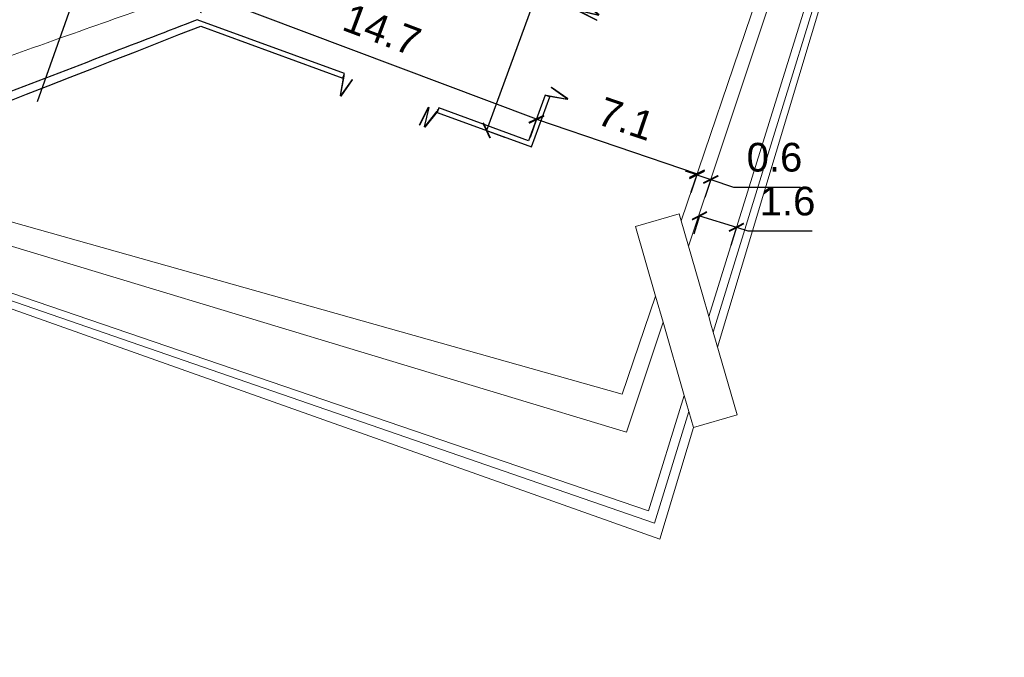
# Model space of a CAD drawing. Header units: inches. Extents: x 424 to 2043, y -237 to 445.
# Tile 156 of 256: x 612 to 653, y -9 to 17. Entities that reach past the tile are written whole.
import ezdxf

# ---------------------------------------------------------------- set-up
doc = ezdxf.new("R2010")
doc.units = ezdxf.units.IN
doc.header["$MEASUREMENT"] = 0
doc.linetypes.add('ACAD_ISO03W100', pattern=[30, 12, -18])
for name, color, linetype, lineweight in [('A-DOOR', 31, 'Continuous', 9), ('A-DOOR-FRAM', 31, 'Continuous', 9), ('A-GENM', 13, 'Continuous', 9), ('A-WALL', 113, 'Continuous', 9), ('G-ANNO-SYMB', 111, 'Continuous', 9)]:
    doc.layers.add(name, color=color, linetype=linetype, lineweight=lineweight)
doc.styles.get("Standard").update_dxf_attribs({"font": 'arial.ttf'})
doc.dimstyles.new('ISO-25', dxfattribs={"dimtxt": 1.2, "dimasz": 0.5, "dimexe": 0.8, "dimexo": 50, "dimtad": 1, "dimtoh": 1, "dimdec": 1, "dimdsep": 46, "dimtxsty": 'Standard', "dimblk": 'ARCHTICK', "dimcen": 2.5, "dimadec": 0, "dimazin": 0, "dimtfac": 1, "dimtdec": 1, "dimtmove": 0, "dimatfit": 3, "dimldrblk": 'ARCHTICK', "dimfxl": 1, "dimfxlon": 1, "dimarcsym": 0})

# ---------------------------------------------------------------- blocks, each defined once
blk = doc.blocks.new('Generic Models 1 - Generic Models 1-135348-همکف')
at = {"layer": 'A-GENM'}
for p, q in [((-85.546, 23.286), (-100.58, -26.931)), ((-85.868, 22.238), (-100.76, -26.308)), ((-86.509, 20.937), (-100.95, -25.65)), ((-102.106, -21.653), (-90.496, 12.574)), ((-90.161, 12.239), (-101.8, -22.713)), ((-102.984, -34.963), (-159.134, -15.085)), ((-103.208, -34.289), (-158.981, -15.085)), ((-103.469, -33.776), (-158.319, -15.085)), ((-104.389, -30.489), (-155.484, -15.085)), ((-153.771, -15.085), (-104.565, -28.9)), ((-104.015, -21.891), (-102.19, -21.363)), ((-102.19, -21.363), (-102.106, -21.653)), ((-103.174, -24.8), (-104.015, -21.891)), ((-104.565, -28.9), (-103.174, -24.8)), ((-102.858, -25.891), (-103.174, -24.8)), ((-101.214, -24.737), (-100.95, -25.65)), ((-102.858, -25.891), (-104.389, -30.489)), ((-101.973, -28.95), (-102.858, -25.891)), ((-100.858, -25.968), (-100.76, -26.308)), ((-101.973, -28.95), (-103.469, -33.776)), ((-101.778, -29.626), (-101.973, -28.95)), ((-101.778, -29.626), (-103.208, -34.289)), ((-101.585, -30.291), (-101.778, -29.626)), ((-101.585, -30.291), (-102.984, -34.963))]:
    blk.add_line(p, q, dxfattribs=at)
blk = doc.blocks.new('Generic Models 6 - Generic Models 6-166558-همکف')
at = {"layer": 'A-GENM'}
for p, q in [((-104.015, -21.891), (-102.19, -21.363)), ((-102.106, -21.653), (-101.214, -24.737)), ((-100.95, -25.65), (-100.858, -25.968)), ((-100.76, -26.308), (-99.76, -29.763)), ((-101.585, -30.291), (-99.76, -29.763))]:
    blk.add_line(p, q, dxfattribs=at)
blk = doc.blocks.new('5_Panel_Bi-Fold_Door_Metric_7271 - 2500 x 4300-134297-همکف')
at = {"layer": 'A-DOOR'}
for p, q in [((-2.097, 0.067), (-1.84, 0.857)), ((-1.816, 0.849), (-2.072, 0.06)), ((-1.84, 0.857), (-1.816, 0.849)), ((-1.792, 0.852), (-1.816, 0.849)), ((-1.816, 0.849), (-1.72, 0.025)), ((-1.696, 0.027), (-1.792, 0.852)), ((-1.696, 0.027), (-1.6, 0.852)), ((-1.575, 0.849), (-1.672, 0.025)), ((-1.6, 0.852), (-1.575, 0.849)), ((1.696, 0.031), (1.911, 0.833)), ((1.935, 0.826), (1.72, 0.025)), ((1.911, 0.833), (1.935, 0.826)), ((1.959, 0.83), (1.935, 0.826)), ((1.935, 0.826), (2.072, 0.008)), ((2.097, 0.012), (1.959, 0.83)), ((-2.072, 0.06), (-2.097, 0.067)), ((-1.72, 0.025), (-1.696, 0.027)), ((-1.672, 0.025), (-1.696, 0.027)), ((1.72, 0.025), (1.696, 0.031)), ((2.072, 0.008), (2.097, 0.012))]:
    blk.add_line(p, q, dxfattribs=at)
at = {"layer": 'A-DOOR', "lineweight": 18}
for p, q in [((-2.1, 0.11), (-2.2, 0.11)), ((-2.2, 0.11), (-2.2, 0.1)), ((-2.2, 0.1), (-2.1, 0.1)), ((-2.1, 0.1), (-2.1, 0.11)), ((2.2, 0.11), (2.1, 0.11)), ((2.1, 0.11), (2.1, 0.1)), ((2.1, 0.1), (2.2, 0.1)), ((2.2, 0.1), (2.2, 0.11))]:
    blk.add_line(p, q, dxfattribs=at)
at = {"layer": 'A-DOOR-FRAM'}
for p, q in [((-2.075, 0.015), (-2.1, 0.015)), ((-2.1, 0.015), (-2.1, -0.01)), ((-2.075, -0.01), (-2.075, 0.015)), ((2.1, 0.015), (2.075, 0.015)), ((2.075, 0.015), (2.075, -0.01)), ((2.1, -0.01), (2.1, 0.015)), ((-2.1, -0.01), (-2.075, -0.01)), ((2.075, -0.01), (2.1, -0.01))]:
    blk.add_line(p, q, dxfattribs=at)
blk = doc.blocks.new('_ArchTick')
at = {"color": 0, "linetype": 'ByBlock', "const_width": 0.15}
blk.add_lwpolyline([(-0.5, -0.5), (0.5, 0.5)], dxfattribs=at)
blk = doc.blocks.new('*D996')
at = {"color": 0, "lineweight": -2, "transparency": 16777216}
for p, q in [((635.77, 25.384), (631.18, 12.805)), ((635.77, 25.384), (636.522, 25.11)), ((631.18, 12.805), (631.932, 12.531))]:
    blk.add_line(p, q, dxfattribs=at)
at = {"layer": 'Defpoints', "color": 0, "transparency": 16777216}
for p in [(635.766, 25.386), (631.176, 12.807), (631.18, 12.805)]:
    blk.add_point(p, dxfattribs=at)
at = {"color": 0, "lineweight": -2, "transparency": 16777216, "xscale": 0.5, "yscale": 0.5, "zscale": 0.5}
for p, rotation in [((635.77, 25.384), 69.95454702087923), ((631.18, 12.805), 249.9545470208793)]:
    blk.add_blockref('_ArchTick', p, dxfattribs=dict(at, rotation=rotation))
at = {"color": 0, "transparency": 16777216, "insert": (632.312, 19.519), "char_height": 1.2, "attachment_point": 5, "rotation": 69.9545}
blk.add_mtext('13.4', dxfattribs=at)
blk = doc.blocks.new('*D997')
at = {"color": 0, "lineweight": -2, "transparency": 16777216}
for p, q in [((619.487, 18.464), (619.205, 17.716)), ((633.265, 13.274), (619.487, 18.464)), ((633.265, 13.274), (632.983, 12.526))]:
    blk.add_line(p, q, dxfattribs=at)
at = {"layer": 'Defpoints', "color": 0, "transparency": 16777216}
for p in [(619.487, 18.464), (619.508, 18.519), (633.286, 13.329)]:
    blk.add_point(p, dxfattribs=at)
at = {"color": 0, "lineweight": -2, "transparency": 16777216, "xscale": 0.5, "yscale": 0.5, "zscale": 0.5}
for p, rotation in [((619.487, 18.464), 159.3596277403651), ((633.265, 13.274), 339.3596277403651)]:
    blk.add_blockref('_ArchTick', p, dxfattribs=dict(at, rotation=rotation))
at = {"color": 0, "transparency": 16777216, "insert": (626.809, 17.018), "char_height": 1.2, "attachment_point": 5, "rotation": 339.3596}
blk.add_mtext('14.7', dxfattribs=at)
blk = doc.blocks.new('*D1006')
at = {"color": 0, "lineweight": -2, "transparency": 16777216}
for p, q in [((633.265, 13.274), (633.008, 12.517)), ((633.265, 13.274), (639.987, 10.989)), ((639.987, 10.989), (639.729, 10.231))]:
    blk.add_line(p, q, dxfattribs=at)
at = {"layer": 'Defpoints', "color": 0, "transparency": 16777216}
for p in [(633.265, 13.274), (639.987, 10.989), (639.987, 10.989)]:
    blk.add_point(p, dxfattribs=at)
at = {"color": 0, "lineweight": -2, "transparency": 16777216, "xscale": 0.5, "yscale": 0.5, "zscale": 0.5}
for p, rotation in [((633.265, 13.274), 161.2168582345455), ((639.987, 10.989), 341.2168582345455)]:
    blk.add_blockref('_ArchTick', p, dxfattribs=dict(at, rotation=rotation))
at = {"color": 0, "transparency": 16777216, "insert": (637.021, 13.294), "char_height": 1.2, "attachment_point": 5, "rotation": 341.2169}
blk.add_mtext('7.1', dxfattribs=at)
blk = doc.blocks.new('*D1007')
at = {"color": 0, "lineweight": -2, "transparency": 16777216}
for p, q in [((639.975, 10.953), (639.5, 11.111)), ((639.975, 10.953), (639.721, 10.194)), ((639.975, 10.953), (640.557, 10.758)), ((640.557, 10.758), (640.304, 9.999)), ((640.557, 10.758), (641.506, 10.441)), ((641.506, 10.441), (644.314, 10.441))]:
    blk.add_line(p, q, dxfattribs=at)
at = {"layer": 'Defpoints', "color": 0, "transparency": 16777216}
for p in [(639.987, 10.989), (640.557, 10.758), (640.569, 10.794)]:
    blk.add_point(p, dxfattribs=at)
at = {"color": 0, "lineweight": -2, "transparency": 16777216, "xscale": 0.5, "yscale": 0.5, "zscale": 0.5}
for p, rotation in [((639.975, 10.953), 341.5377874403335), ((640.557, 10.758), 161.5377874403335)]:
    blk.add_blockref('_ArchTick', p, dxfattribs=dict(at, rotation=rotation))
at = {"color": 0, "transparency": 16777216, "insert": (643.222, 11.679), "char_height": 1.2, "attachment_point": 5}
blk.add_mtext('0.6', dxfattribs=at)
blk = doc.blocks.new('*D1008')
at = {"color": 0, "lineweight": -2, "transparency": 16777216}
for p, q in [((640.085, 9.237), (639.847, 8.473)), ((640.085, 9.237), (641.631, 8.756)), ((641.631, 8.756), (641.394, 7.992)), ((641.631, 8.756), (642.109, 8.608)), ((642.109, 8.608), (644.805, 8.608))]:
    blk.add_line(p, q, dxfattribs=at)
at = {"layer": 'Defpoints', "color": 0, "transparency": 16777216}
for p in [(640.569, 10.794), (642.115, 10.313), (641.631, 8.756)]:
    blk.add_point(p, dxfattribs=at)
at = {"color": 0, "lineweight": -2, "transparency": 16777216, "xscale": 0.5, "yscale": 0.5, "zscale": 0.5}
for p, rotation in [((640.085, 9.237), 162.7318038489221), ((641.631, 8.756), 342.731803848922)]:
    blk.add_blockref('_ArchTick', p, dxfattribs=dict(at, rotation=rotation))
at = {"color": 0, "transparency": 16777216, "insert": (643.769, 9.846), "char_height": 1.2, "attachment_point": 5}
blk.add_mtext('1.6', dxfattribs=at)
blk = doc.blocks.new('jhfyg')
at = {"layer": 'G-ANNO-SYMB', "color": 1, "linetype": 'ACAD_ISO03W100', "lineweight": 25}
blk.add_line((1555.042, 935.282), (1522.793, 844.186), dxfattribs=at)

msp = doc.modelspace()

# ---------------------------------------------------------------- linework, layer by layer
at = {"layer": 'A-WALL', "lineweight": 25}
for p, q in [((625.235, 15.187), (619.078, 17.434)), ((619.224, 17.168), (625.167, 14.999)), ((625.167, 14.999), (625.235, 15.187)), ((633.633, 14.281), (632.938, 12.376)), ((633.058, 12.12), (633.821, 14.213)), ((633.821, 14.213), (633.633, 14.281)), ((629.181, 13.747), (629.112, 13.56)), ((632.938, 12.376), (629.181, 13.747)), ((629.112, 13.56), (633.058, 12.12))]:
    msp.add_line(p, q, dxfattribs=at)
at = {"layer": 'A-WALL', "lineweight": 25, "flags": 128}
msp.add_lwpolyline([(611.02, 13.965), (611.931, 14.321), (612.843, 14.677), (613.754, 15.033), (614.666, 15.389), (615.578, 15.744), (616.489, 16.1), (617.401, 16.456), (618.312, 16.812), (619.224, 17.168)], dxfattribs=at)
at = {"layer": 'A-WALL'}
msp.add_open_spline([(617.321, 18.075), (616.015, 17.612), (613.077, 16.572), (610.138, 15.531), (608.506, 14.953)], degree=3, knots=[0, 0, 0, 0, 0.444444, 1, 1, 1, 1], dxfattribs=at)
at = {"layer": 'A-WALL', "lineweight": 25}
msp.add_open_spline([(619.078, 17.434), (617.829, 16.953), (615.019, 15.871), (612.209, 14.79), (610.648, 14.189)], degree=3, knots=[0, 0, 0, 0, 0.444444, 1, 1, 1, 1], dxfattribs=at)
at = {"layer": 'A-WALL'}
for points in [[(619.07, 17.437), (619.072, 17.436), (619.075, 17.435), (619.078, 17.434)], [(619.078, 17.434), (619.075, 17.435), (619.072, 17.436), (619.07, 17.437)]]:
    msp.add_open_spline(points, degree=3, dxfattribs=at)

# ---------------------------------------------------------------- block references
at = {"linetype": 'ACAD_ISO03W100', "lineweight": 25}
msp.add_blockref('jhfyg', (-918.636, -853.407), dxfattribs=at)
at = {"layer": 'A-DOOR'}
for p, rotation in [((634.447, 16.22), 249.9545470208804), ((627.174, 14.373), 159.9545470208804)]:
    msp.add_blockref('5_Panel_Bi-Fold_Door_Metric_7271 - 2500 x 4300-134297-همکف', p, dxfattribs=dict(at, rotation=rotation))
at = {"layer": 'A-GENM', "rotation": 359.9545470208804}
for name in ['Generic Models 1 - Generic Models 1-135348-همکف', 'Generic Models 6 - Generic Models 6-166558-همکف']:
    msp.add_blockref(name, (741.443, 30.599), dxfattribs=at)

# ---------------------------------------------------------------- dimensions: what is measured, and where the dimension line sits
for p1, p2, distance, picture, middle in [((635.766, 25.386), (631.176, 12.807), 0.005, '*D996', (632.312, 19.519)), ((633.286, 13.329), (619.508, 18.519), 0.058, '*D997', (626.809, 17.018)), ((633.265, 13.274), (639.987, 10.989), 0, '*D1006', (637.021, 13.294)), ((639.987, 10.989), (640.569, 10.794), -0.038, '*D1007', (643.222, 11.679)), ((640.569, 10.794), (642.115, 10.313), -1.631, '*D1008', (643.769, 9.846))]:
    dim = msp.add_aligned_dim(p1=p1, p2=p2, distance=distance, dimstyle='ISO-25')
    dim.commit()
    dim.dimension.update_dxf_attribs({"geometry": picture, "text_midpoint": middle})

doc.saveas('drawing.dxf')
